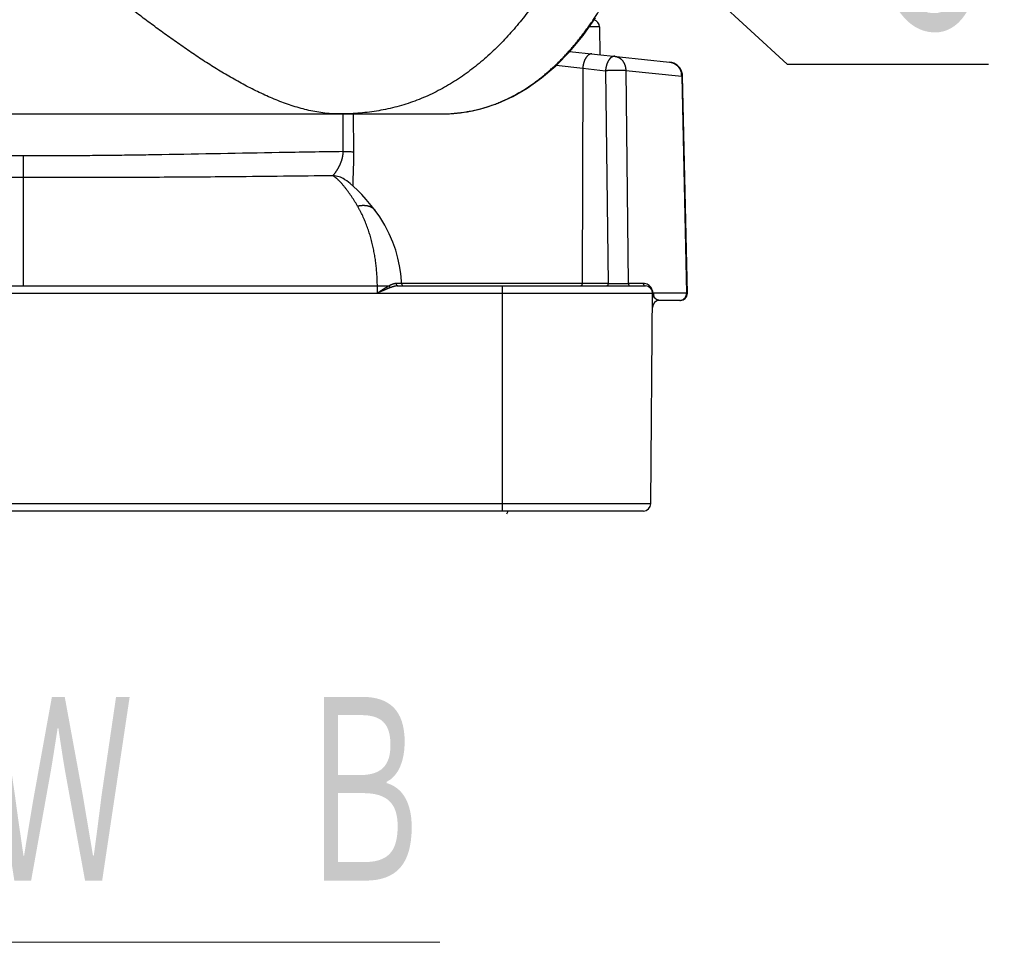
# Model space of a CAD drawing. Header units: millimetres. Extents: x 0 to 1071, y 0 to 742.
# Tile 8 of 133: x 354 to 396, y 157 to 196. Entities that reach past the tile are written whole.
import ezdxf

# ---------------------------------------------------------------- set-up
doc = ezdxf.new("R2010")
doc.units = ezdxf.units.MM
doc.header["$LTSCALE"] = 0.454724
doc.layers.add('NoLayerName_001', color=7, linetype='Continuous')
doc.styles.get("Standard").update_dxf_attribs({"font": 'txt', "bigfont": 'extfont2'})
doc.dimstyles.get("Standard").update_dxf_attribs({"dimtxt": 2.5, "dimasz": 2.5, "dimexe": 1, "dimexo": 1, "dimtad": 1, "dimdec": 3, "dimzin": 0, "dimdsep": 46, "dimtxsty": 'Standard', "dimcen": 2.5, "dimadec": 3, "dimazin": 0, "dimtfac": 0.75, "dimtdec": 3, "dimtmove": 0, "dimatfit": 3, "dimfxl": 1, "dimarcsym": 0})

msp = doc.modelspace()

# ---------------------------------------------------------------- linework, layer by layer
at = {"layer": 'NoLayerName_001', "color": 8, "linetype": 'Continuous', "lineweight": 25}
for p, q in [((378.635356, 195.575544), (378.203719, 195.575544)), ((376.822837, 193.960358), (377.932738, 193.832404)), ((377.932738, 193.832404), (377.907446, 184.795684)), ((377.932738, 193.832404), (378.891338, 193.731651)), ((378.891338, 193.731651), (378.999049, 184.795684)), ((379.740138, 193.739056), (382.089556, 193.497289)), ((379.740138, 193.739056), (379.847408, 184.794442)), ((382.089556, 193.497289), (382.296559, 184.38423)), ((367.873159, 190.332413), (367.866173, 191.912882)), ((368.320336, 190.328864), (368.313138, 191.912882)), ((354.433131, 190.156817), (354.436052, 189.244624)), ((354.436052, 189.244624), (354.436052, 184.694549)), ((339.563845, 184.694549), (369.308259, 184.694549)), ((369.308259, 184.694549), (369.801391, 184.696599)), ((369.310148, 184.389549), (369.308259, 184.694549)), ((378.999049, 184.795684), (370.323309, 184.795684)), ((374.565024, 175.23955), (374.565024, 184.694549)), ((380.475201, 184.794442), (379.847408, 184.794442)), ((380.792171, 175.541888), (328.079933, 175.541888))]:
    msp.add_line(p, q, dxfattribs=at)
at = {"layer": 'NoLayerName_001', "color": 7, "linetype": 'Continuous', "lineweight": 25}
for p, q in [((378.635356, 195.575544), (378.645598, 194.401916)), ((377.382275, 194.534696), (381.582108, 194.093276)), ((382.334121, 184.382692), (382.128204, 193.500476)), ((336.928404, 191.912882), (371.943701, 191.912882)), ((341.167324, 191.912882), (367.70478, 191.912882)), ((367.93517, 189.167784), (367.936562, 189.1669)), ((369.215072, 187.865358), (369.215515, 187.864785)), ((370.168254, 184.694549), (380.564384, 184.694549)), ((328.00272, 184.389549), (380.869384, 184.389549)), ((380.792171, 175.541888), (380.869826, 184.440209)), ((380.880495, 184.389544), (380.90084, 184.386891)), ((382.296559, 184.38423), (380.90084, 184.386891)), ((382.028724, 184.084549), (381.169072, 184.084549)), ((380.487183, 175.23955), (328.384921, 175.23955))]:
    msp.add_line(p, q, dxfattribs=at)
for points in [[(371.943741, 191.912887), (372.400492, 191.927474), (373.09486, 192.008497), (373.749055, 192.15545), (374.37916, 192.367932), (374.993828, 192.647356), (375.598976, 192.996358), (376.20645, 193.427927), (376.80399, 193.941526), (377.387841, 194.540406), (377.946353, 195.21403), (378.472704, 195.953378)], [(369.215515, 187.864785), (369.054911, 188.067919), (368.844598, 188.318745), (368.650567, 188.534901), (368.472956, 188.718767), (368.311517, 188.87266), (368.163437, 189.000884), (368.022948, 189.108504), (367.935136, 189.16773)], [(370.323327, 184.793431), (370.319577, 184.891456), (370.292017, 185.219654), (370.243418, 185.540753), (370.173378, 185.864071), (370.080288, 186.19386), (369.96118, 186.532437), (369.811136, 186.88323), (369.628466, 187.238568), (369.410543, 187.593546), (369.215059, 187.865348)]]:
    msp.add_lwpolyline(points, dxfattribs=at)
for centre, radius, start, end in [((378.330367, 195.572882), 0.305, 0.5000436, 74.7213114), ((381.518354, 193.486631), 0.609983, 17.5408743, 83.9991474), ((381.516389, 193.486333), 0.611949, 1.342092, 17.5120157), ((370.424936, 184.796216), 0.101665, 181.5689494, 269.9999453), ((380.564384, 184.389549), 0.305, 0, 90), ((381.169072, 183.779549), 0.305, 89.9999967, 179.5), ((382.028879, 184.389549), 0.305, 270, 358.7095003), ((380.487183, 175.54455), 0.305, 270, 359.5)]:
    msp.add_arc(centre, radius, start, end, dxfattribs=at)
at = {"layer": 'NoLayerName_001', "color": 8, "linetype": 'Continuous', "lineweight": 25}
for centre, radius, start, end in [((381.374459, 193.485464), 0.715195, 0.9452347, 9.822583), ((371.945045, 198.916713), 7.003827, 269.9890034, 273.2171293), ((371.955358, 198.70848), 6.795343, 273.2288438, 274.132908), ((371.970878, 198.508986), 6.595249, 274.1233327, 279.1356591), ((372.000101, 198.310126), 6.394272, 279.1600382, 280.6712391), ((372.015774, 198.226371), 6.309064, 280.6722137, 285.0940864), ((372.023719, 198.196528), 6.278182, 285.0950022, 288.1382491), ((372.031328, 198.172382), 6.252866, 288.1408711, 289.488748), ((367.412355, 188.340973), 0.978242, 57.6936874, 88.3193732), ((379.678949, 359.38896), 174.594601, 269.77688859, 270.05527026), ((380.475216, 184.390566), 0.403876, 73.9729862, 90.002097), ((380.474776, 184.389349), 0.405167, 44.4128725, 73.960805), ((380.474052, 184.388545), 0.406246, 30.5664424, 44.4223704), ((380.472991, 184.387876), 0.407501, 19.5809514, 30.5715625), ((380.471933, 184.387658), 0.408571, 11.7722875, 19.5599299), ((380.470638, 184.387541), 0.409862, 0.2800138, 11.7514745), ((381.235708, 184.38152), 0.333154, 179.5334986, 201.1273593), ((382.009842, 184.354387), 0.269837, 270.0599134, 281.8702185), ((381.992009, 184.38049), 0.302179, 316.3756408, 327.3244957), ((373.57167, 175.843346), 1.374115, 328.6851378, 333.8823881)]:
    msp.add_arc(centre, radius, start, end, dxfattribs=at)
for points, knots in [([(380.267507, 207.398927), (380.239462, 207.271291), (380.184165, 207.015829), (380.096441, 206.633686), (380.00575, 206.252215), (379.911504, 205.871589), (379.813759, 205.491837), (379.712398, 205.113027), (379.60735, 204.735218), (379.498533, 204.358472), (379.385867, 203.982855), (379.26924, 203.608449), (379.148546, 203.235338), (379.02368, 202.863608), (378.894533, 202.493345), (378.760999, 202.124633), (378.622971, 201.757559), (378.480355, 201.392216), (378.332989, 201.028742), (378.180682, 200.667304), (378.023252, 200.308072), (377.860517, 199.95122), (377.692295, 199.596919), (377.518401, 199.245341), (377.338668, 198.896672), (377.152907, 198.551137), (376.960921, 198.209003), (376.762521, 197.870548), (376.55752, 197.53605), (376.34573, 197.205787), (376.126962, 196.880042), (375.901066, 196.559119), (375.66779, 196.243458), (375.426877, 195.933572), (375.178084, 195.629985), (374.921177, 195.333211), (374.655884, 195.04381), (374.382104, 194.762206), (374.0993, 194.489512), (373.80874, 194.224856), (373.606241, 194.058624), (373.506095, 193.974236)], [0, 0, 0, 0, 0.392044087, 0.784122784, 1.176224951, 1.568341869, 1.960467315, 2.352597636, 2.744731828, 3.1368716, 3.529017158, 3.921161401, 4.31329959, 4.705431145, 5.097559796, 5.489693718, 5.881845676, 6.274030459, 6.666238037, 7.058447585, 7.450647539, 7.842836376, 8.235023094, 8.627227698, 9.019479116, 9.411771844, 9.804074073, 10.196368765, 10.58865591, 10.980953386, 11.373297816, 11.765732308, 12.158218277, 12.550699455, 12.943156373, 13.335609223, 13.728120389, 14.120795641, 14.513663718, 14.906584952, 15.29946548, 15.29946548, 15.29946548, 15.29946548]), ([(367.70478, 191.912882), (367.591137, 191.916844), (367.363367, 191.919243), (367.023279, 191.956078), (366.68534, 192.009754), (366.350636, 192.081678), (366.019805, 192.168519), (365.69321, 192.268964), (365.370851, 192.381587), (365.052571, 192.505052), (364.738202, 192.638018), (364.427488, 192.779184), (364.120321, 192.927824), (363.816529, 193.083256), (363.515923, 193.244796), (363.218316, 193.411776), (362.923472, 193.583509), (362.631236, 193.759552), (362.341467, 193.939572), (362.053996, 194.123222), (361.768658, 194.310162), (361.485284, 194.50005), (361.203696, 194.692556), (360.923792, 194.887483), (360.645458, 195.084642), (360.36858, 195.283841), (360.093043, 195.484891), (359.81873, 195.687603), (359.545524, 195.891793), (359.273348, 196.097342), (359.002118, 196.304135), (358.731752, 196.512054), (358.462168, 196.720985), (358.193282, 196.93081), (357.925009, 197.141414), (357.657291, 197.352718), (357.390073, 197.564653), (357.034376, 197.847982), (356.590722, 198.203363), (355.793841, 198.845168), (355.175291, 199.345896), (354.733152, 199.703165)], [0, 0, 0, 0, 0.341137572, 0.682805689, 1.025018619, 1.367400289, 1.709341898, 2.05084719, 2.392196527, 2.733525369, 3.074836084, 3.416060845, 3.757252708, 4.098468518, 4.439719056, 4.780973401, 5.12217171, 5.463313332, 5.804432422, 6.145548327, 6.486666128, 6.827777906, 7.168871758, 7.509955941, 7.851039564, 8.192126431, 8.533215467, 8.874301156, 9.215377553, 9.556448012, 9.897516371, 10.238584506, 10.579652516, 10.920718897, 11.261781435, 11.602841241, 11.943900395, 12.284960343, 12.967085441, 13.649218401, 15.354550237, 15.354550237, 15.354550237, 15.354550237]), ([(374.11742, 192.277761), (374.183029, 192.302201), (374.314894, 192.349544), (374.509181, 192.429931), (374.701288, 192.515661), (374.890694, 192.607526), (375.077355, 192.705017), (375.261099, 192.807974), (375.441791, 192.916143), (375.6193, 193.029312), (375.79355, 193.147269), (375.96452, 193.269799), (376.132207, 193.396709), (376.296613, 193.527802), (376.457737, 193.662883), (376.615578, 193.801758), (376.770139, 193.944232), (376.921433, 194.090126), (377.069497, 194.239266), (377.214384, 194.39149), (377.356147, 194.54664), (377.494844, 194.704559), (377.630528, 194.865089), (377.763254, 195.02807), (377.893085, 195.19335), (378.020072, 195.360797), (378.144252, 195.530311), (378.265662, 195.701798), (378.384374, 195.875144), (378.500324, 196.050316), (378.613957, 196.226972), (378.687212, 196.346296), (378.724147, 196.405756)], [0, 0, 0, 0, 0.210039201, 0.420240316, 0.630594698, 0.841078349, 1.051653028, 1.262267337, 1.472857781, 1.683352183, 1.893732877, 2.104041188, 2.314309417, 2.524557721, 2.734794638, 2.94501763, 3.155213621, 3.365368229, 3.575500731, 3.785634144, 3.995782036, 4.20594892, 4.416130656, 4.626314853, 4.836481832, 5.046622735, 5.256744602, 5.466851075, 5.67694134, 5.887010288, 6.097048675, 6.307043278, 6.307043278, 6.307043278, 6.307043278]), ([(378.322559, 194.435869), (378.316053, 194.436168), (378.303023, 194.437309), (378.283414, 194.435769), (378.264045, 194.432482), (378.245117, 194.427208), (378.226795, 194.420213), (378.209149, 194.411689), (378.192221, 194.401838), (378.176033, 194.390838), (378.160589, 194.378833), (378.145869, 194.365952), (378.131845, 194.352318), (378.11848, 194.338049), (378.105747, 194.323228), (378.093622, 194.307911), (378.082074, 194.292155), (378.071073, 194.276015), (378.060582, 194.25954), (378.050586, 194.242762), (378.041074, 194.225701), (378.032032, 194.208376), (378.023447, 194.190807), (378.015305, 194.173015), (378.007592, 194.155018), (378.000295, 194.136836), (377.993401, 194.118489), (377.986895, 194.099996), (377.980765, 194.081377), (377.974995, 194.062651), (377.969578, 194.04383), (377.964513, 194.024921), (377.959796, 194.005932), (377.955427, 193.986867), (377.951402, 193.967734), (377.94772, 193.948539), (377.944375, 193.929288), (377.941379, 193.909986), (377.938677, 193.890645), (377.9372, 193.877713), (377.936422, 193.871252)], [0, 0, 0, 0, 0.0195362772, 0.0391516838, 0.0588022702, 0.0784149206, 0.0979894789, 0.1175647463, 0.1371407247, 0.1566932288, 0.1762363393, 0.1957873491, 0.2153440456, 0.2348889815, 0.2544197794, 0.2739479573, 0.2934786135, 0.3130104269, 0.332537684, 0.3520627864, 0.371592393, 0.3911313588, 0.4106827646, 0.4302480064, 0.4498268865, 0.4694177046, 0.4890173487, 0.5086213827, 0.5282241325, 0.5478189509, 0.5674027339, 0.5869766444, 0.606541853, 0.6260993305, 0.6456498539, 0.6651940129, 0.6847322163, 0.7042646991, 0.7237915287, 0.7433126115, 0.7433126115, 0.7433126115, 0.7433126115]), ([(373.506095, 193.974236), (373.402941, 193.893584), (373.198853, 193.729373), (372.879345, 193.500458), (372.55176, 193.283111), (372.214721, 193.080157), (371.869165, 192.891679), (371.515669, 192.718418), (371.154965, 192.560975), (370.787752, 192.420007), (370.414744, 192.296118), (370.036587, 192.190053), (369.654091, 192.101854), (369.268107, 192.031023), (368.879406, 191.976993), (368.488771, 191.939828), (368.09703, 191.916483), (367.835477, 191.915278), (367.70478, 191.912882)], [0, 0, 0, 0, 0.392822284, 0.785651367, 1.178641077, 1.571970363, 1.96553156, 2.359132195, 2.752610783, 3.145843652, 3.538751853, 3.931314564, 4.323654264, 4.715931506, 5.108230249, 5.500568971, 5.892891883, 6.285049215, 6.285049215, 6.285049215, 6.285049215]), ([(379.281158, 194.335116), (379.274652, 194.335418), (379.261621, 194.336562), (379.24201, 194.335048), (379.222638, 194.331783), (379.20371, 194.326513), (379.185393, 194.319506), (379.167754, 194.310963), (379.150833, 194.301096), (379.134645, 194.290091), (379.119197, 194.278089), (379.104472, 194.265215), (379.090444, 194.251587), (379.077078, 194.237321), (379.064349, 194.222497), (379.052231, 194.207174), (379.040691, 194.191411), (379.029697, 194.175263), (379.019211, 194.158783), (379.009217, 194.142001), (378.999705, 194.124938), (378.990662, 194.107613), (378.982074, 194.090045), (378.973928, 194.072254), (378.966211, 194.054259), (378.958909, 194.03608), (378.95201, 194.017736), (378.9455, 193.999246), (378.939365, 193.98063), (378.933593, 193.961905), (378.928173, 193.943085), (378.923106, 193.924177), (378.918389, 193.905187), (378.91402, 193.886123), (378.909996, 193.866989), (378.906315, 193.847792), (378.902971, 193.82854), (378.899976, 193.809237), (378.897276, 193.789895), (378.895799, 193.776962), (378.895021, 193.770501)], [0, 0, 0, 0, 0.0195387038, 0.0391559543, 0.0588051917, 0.0784147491, 0.0979877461, 0.1175646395, 0.1371445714, 0.1567006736, 0.1762452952, 0.1957956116, 0.2153502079, 0.2348931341, 0.2544231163, 0.2739518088, 0.2934841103, 0.3130182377, 0.3325478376, 0.3520749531, 0.3716061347, 0.3911461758, 0.4106981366, 0.4302634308, 0.4498419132, 0.4694319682, 0.4890305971, 0.5086335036, 0.5282351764, 0.5478291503, 0.5674124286, 0.5869861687, 0.6065515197, 0.6261094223, 0.6456606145, 0.665205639, 0.6847448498, 0.7042784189, 0.7238063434, 0.7433284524, 0.7433284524, 0.7433284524, 0.7433284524]), ([(379.281158, 194.335116), (379.290201, 194.333875), (379.308377, 194.331802), (379.335291, 194.326204), (379.361917, 194.319179), (379.388111, 194.310507), (379.413775, 194.300312), (379.438798, 194.288626), (379.463074, 194.275506), (379.486506, 194.260991), (379.509047, 194.245172), (379.530661, 194.228131), (379.55132, 194.209946), (379.570991, 194.190699), (379.589644, 194.170469), (379.607249, 194.149335), (379.62378, 194.127369), (379.63922, 194.10464), (379.653568, 194.081211), (379.66682, 194.057141), (379.678975, 194.032488), (379.69003, 194.007312), (379.699983, 193.981672), (379.708833, 193.955626), (379.716577, 193.929231), (379.723221, 193.902541), (379.728771, 193.875608), (379.733231, 193.848484), (379.736617, 193.821222), (379.738892, 193.793872), (379.740229, 193.766487), (379.740081, 193.748225), (379.740137, 193.739103)], [0, 0, 0, 0, 0.0273816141, 0.0548456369, 0.0823783, 0.1099603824, 0.1375688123, 0.1651782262, 0.1927625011, 0.2203052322, 0.2478222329, 0.2753300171, 0.3028376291, 0.3303474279, 0.3578558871, 0.3853543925, 0.4128322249, 0.4402951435, 0.4677556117, 0.4952219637, 0.5226986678, 0.5501867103, 0.5776839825, 0.6051856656, 0.6326862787, 0.66018421, 0.687676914, 0.7151597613, 0.7426263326, 0.7700687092, 0.7974777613, 0.8248434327, 0.8248434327, 0.8248434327, 0.8248434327]), ([(381.582124, 194.093274), (381.59032, 194.092217), (381.606767, 194.090381), (381.631217, 194.085938), (381.655495, 194.080504), (381.679517, 194.073914), (381.703228, 194.066235), (381.726564, 194.057471), (381.749466, 194.047645), (381.771874, 194.036769), (381.793744, 194.024876), (381.815044, 194.012007), (381.835743, 193.9982), (381.855809, 193.983491), (381.875213, 193.96792), (381.893923, 193.951522), (381.911909, 193.934337), (381.929142, 193.916399), (381.945596, 193.897745), (381.961247, 193.878413), (381.976071, 193.858437), (381.990044, 193.837854), (382.00314, 193.816699), (382.015337, 193.795007), (382.026606, 193.772816), (382.036942, 193.75017), (382.046344, 193.72712), (382.05481, 193.703714), (382.062349, 193.680003), (382.068921, 193.656029), (382.074672, 193.631869), (382.077596, 193.615586), (382.07917, 193.607475)], [0, 0, 0, 0, 0.0247907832, 0.0496294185, 0.0745059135, 0.0994092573, 0.1243279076, 0.1492502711, 0.1741651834, 0.1990634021, 0.223946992, 0.2488227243, 0.2736951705, 0.2985668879, 0.3234387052, 0.3483100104, 0.3731790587, 0.3980451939, 0.4229104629, 0.4477764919, 0.4726443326, 0.4975146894, 0.5223881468, 0.5472653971, 0.5721473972, 0.5970340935, 0.621922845, 0.6468087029, 0.6716847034, 0.6965421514, 0.7213708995, 0.7461596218, 0.7461596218, 0.7461596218, 0.7461596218]), ([(377.936422, 193.871252), (377.935753, 193.864782), (377.934307, 193.851853), (377.933297, 193.838883), (377.932738, 193.832404)], [0, 0, 0, 0, 0.0195150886, 0.03902378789, 0.03902378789, 0.03902378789, 0.03902378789]), ([(378.895021, 193.770501), (378.894352, 193.76403), (378.892906, 193.751101), (378.891897, 193.73813), (378.891338, 193.731651)], [0, 0, 0, 0, 0.01951596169, 0.0390252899, 0.0390252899, 0.0390252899, 0.0390252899]), ([(379.740137, 193.739103), (379.73448, 193.739246), (379.723167, 193.73959), (379.70619, 193.739759), (379.655257, 193.73985), (379.581688, 193.739295), (379.508119, 193.739467), (379.462846, 193.73931), (379.434551, 193.739132), (379.355327, 193.738406), (379.264789, 193.737202), (379.179905, 193.736583), (379.145952, 193.736206), (379.128977, 193.735985), (379.112002, 193.735721), (379.095029, 193.735411), (379.072398, 193.734944), (379.032794, 193.734025), (378.993192, 193.732947), (378.959243, 193.732175), (378.942268, 193.73186), (378.925291, 193.731648), (378.908314, 193.731541), (378.896997, 193.731628), (378.891338, 193.731651)], [0, 0, 0, 0, 0.0169763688, 0.0339534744, 0.0509323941, 0.169775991, 0.2546622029, 0.2716395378, 0.3055940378, 0.3395485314, 0.509320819, 0.5772308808, 0.5942079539, 0.6111847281, 0.6281612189, 0.6451375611, 0.6621139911, 0.6960678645, 0.763982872, 0.780962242, 0.7979407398, 0.8149181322, 0.8318946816, 0.8488712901, 0.8488712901, 0.8488712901, 0.8488712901]), ([(382.128207, 193.500592), (382.127871, 193.500404), (382.127245, 193.499967), (382.126166, 193.499722), (382.125147, 193.499426), (382.124107, 193.499201), (382.123029, 193.498995), (382.12192, 193.498816), (382.12079, 193.498656), (382.119648, 193.498513), (382.118506, 193.498381), (382.117369, 193.498258), (382.116239, 193.498142), (382.115117, 193.498034), (382.114002, 193.497933), (382.112892, 193.49784), (382.111786, 193.497754), (382.110683, 193.497675), (382.109581, 193.497603), (382.10848, 193.497537), (382.107379, 193.497478), (382.106276, 193.497425), (382.10517, 193.497377), (382.104062, 193.497336), (382.102952, 193.4973), (382.10184, 193.49727), (382.100726, 193.497245), (382.099611, 193.497226), (382.098494, 193.497211), (382.097377, 193.497202), (382.096259, 193.497197), (382.095141, 193.497197), (382.094023, 193.497201), (382.092906, 193.49721), (382.091788, 193.497223), (382.090672, 193.49724), (382.089928, 193.497255), (382.089557, 193.497262)], [0, 0, 0, 0, 0.00115481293, 0.00225573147, 0.00328133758, 0.00434616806, 0.00544590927, 0.00657233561, 0.00771672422, 0.0088699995, 0.01002283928, 0.01116717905, 0.01230201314, 0.01342856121, 0.01454804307, 0.01566167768, 0.01677068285, 0.017876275, 0.01897966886, 0.02008207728, 0.02118471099, 0.02228877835, 0.02339521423, 0.0245039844, 0.02561483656, 0.02672751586, 0.02784176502, 0.0289573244, 0.03007393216, 0.03119132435, 0.03230923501, 0.03342739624, 0.03454553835, 0.03566338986, 0.03678067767, 0.03789712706, 0.03901246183, 0.03901246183, 0.03901246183, 0.03901246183]), ([(354.434958, 190.156817), (354.285654, 190.156447), (353.987046, 190.15551), (353.389824, 190.155202), (352.643296, 190.156629), (351.747474, 190.161483), (350.851674, 190.169286), (349.955907, 190.179953), (348.910882, 190.195095), (346.522355, 190.235817), (343.984707, 190.288102), (341.7454, 190.322446), (341.148235, 190.330389), (340.998945, 190.332413)], [0, 0, 0, 0, 0.447913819, 0.895829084, 1.791662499, 2.687497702, 3.583330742, 4.479159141, 5.374986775, 6.718729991, 11.645775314, 12.989515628, 13.437428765, 13.437428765, 13.437428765, 13.437428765]), ([(367.873159, 190.332413), (367.42522, 190.325963), (366.529328, 190.31381), (363.991099, 190.270897), (361.602346, 190.221087), (359.362683, 190.18617), (358.466787, 190.17428), (357.570856, 190.164997), (356.674898, 190.15867), (355.928251, 190.155891), (355.330932, 190.15527), (354.882944, 190.155499), (354.584287, 190.156444), (354.434958, 190.156817)], [0, 0, 0, 0, 1.343958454, 2.687918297, 7.615767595, 8.511741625, 9.407715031, 10.303691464, 11.199672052, 12.095652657, 12.543642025, 12.991630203, 13.439616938, 13.439616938, 13.439616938, 13.439616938]), ([(367.845394, 190.086867), (367.846932, 190.094209), (367.850106, 190.108876), (367.854281, 190.130998), (367.858099, 190.153189), (367.86149, 190.175451), (367.864467, 190.197773), (367.86702, 190.220144), (367.869142, 190.242556), (367.870834, 190.264998), (367.872071, 190.287461), (367.872919, 190.309934), (367.873043, 190.324922), (367.87316, 190.332413)], [0, 0, 0, 0, 0.0225041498, 0.0450156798, 0.0675323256, 0.0900512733, 0.1125699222, 0.1350859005, 0.157597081, 0.1801015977, 0.2025978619, 0.2250845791, 0.2475607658, 0.2475607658, 0.2475607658, 0.2475607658]), ([(367.873159, 190.332413), (367.912911, 190.332353), (367.987446, 190.332277), (368.076888, 190.332022), (368.136515, 190.331716), (368.171295, 190.331454), (368.216013, 190.330997), (368.255764, 190.330513), (368.290546, 190.330034), (368.305452, 190.329692), (368.315374, 190.329111), (368.320336, 190.328864)], [0, 0, 0, 0, 0.1192542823, 0.22360534, 0.2683263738, 0.2981385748, 0.3279490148, 0.4024872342, 0.4173987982, 0.4323067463, 0.4472118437, 0.4472118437, 0.4472118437, 0.4472118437]), ([(368.290669, 188.889902), (368.290766, 188.909092), (368.290852, 188.947474), (368.291629, 189.005042), (368.292704, 189.062606), (368.294079, 189.120165), (368.296194, 189.196902), (368.30098, 189.350355), (368.307007, 189.52297), (368.311473, 189.676436), (368.313494, 189.753178), (368.314889, 189.810739), (368.316156, 189.868302), (368.317282, 189.925868), (368.318258, 189.983436), (368.319073, 190.041005), (368.319717, 190.098576), (368.320181, 190.156148), (368.320446, 190.21372), (368.320535, 190.271292), (368.320385, 190.309674), (368.320336, 190.328864)], [0, 0, 0, 0, 0.057571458, 0.115143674, 0.172717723, 0.23029336, 0.287869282, 0.403015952, 0.690875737, 0.80602806, 0.863605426, 0.921182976, 0.978760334, 1.036337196, 1.09391333, 1.151488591, 1.209062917, 1.266636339, 1.324208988, 1.381781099, 1.439353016, 1.439353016, 1.439353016, 1.439353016]), ([(367.441045, 189.318794), (367.446399, 189.324023), (367.457501, 189.334137), (367.471898, 189.351479), (367.486078, 189.368948), (367.499986, 189.386623), (367.513643, 189.404457), (367.52706, 189.422464), (367.540252, 189.440643), (367.553233, 189.458984), (367.566013, 189.477474), (367.578601, 189.496099), (367.591008, 189.514846), (367.60324, 189.533704), (367.615292, 189.552675), (367.62716, 189.571759), (367.638838, 189.590959), (367.650325, 189.610274), (367.661614, 189.629706), (367.672701, 189.649255), (367.68358, 189.668923), (367.694243, 189.688709), (367.704685, 189.708614), (367.714897, 189.728638), (367.724875, 189.748781), (367.73461, 189.769045), (367.744094, 189.789427), (367.75332, 189.809929), (367.762276, 189.830549), (367.770955, 189.851288), (367.779348, 189.872145), (367.787445, 189.893118), (367.795237, 189.914208), (367.802715, 189.935414), (367.80987, 189.956733), (367.816692, 189.978161), (367.823171, 189.999698), (367.829299, 190.021337), (367.835052, 190.043081), (367.840481, 190.064913), (367.843725, 190.079556), (367.845394, 190.086867)], [0, 0, 0, 0, 0.0224509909, 0.044972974, 0.0674987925, 0.0899799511, 0.1124356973, 0.1348859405, 0.1573460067, 0.1798164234, 0.2022940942, 0.2247753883, 0.2472561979, 0.2697338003, 0.2922085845, 0.3146813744, 0.3371531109, 0.359624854, 0.3820977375, 0.4045720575, 0.4270473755, 0.4495234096, 0.4720000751, 0.4944774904, 0.516955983, 0.5394359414, 0.5619168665, 0.584398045, 0.6068790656, 0.6293598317, 0.6518405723, 0.674321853, 0.6968045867, 0.7192895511, 0.7417761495, 0.7642637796, 0.786752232, 0.8092417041, 0.8317328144, 0.8542266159, 0.87672461, 0.87672461, 0.87672461, 0.87672461]), ([(354.436052, 189.244624), (353.56903, 189.244522), (352.181793, 189.243128), (350.274346, 189.246628), (348.713716, 189.252121), (347.153105, 189.261327), (344.725527, 189.281213), (342.818215, 189.304059), (341.431061, 189.318765)], [0, 0, 0, 0, 2.601067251, 4.161708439, 5.722346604, 7.282982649, 8.843619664, 13.005316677, 13.005316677, 13.005316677, 13.005316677]), ([(367.441043, 189.318765), (366.053889, 189.304059), (364.146577, 189.281214), (361.719, 189.261325), (360.158388, 189.252121), (358.424355, 189.246008), (356.516906, 189.243092), (355.12967, 189.244399), (354.436052, 189.244624)], [0, 0, 0, 0, 4.161697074, 5.722334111, 7.282970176, 8.843608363, 10.924463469, 13.005316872, 13.005316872, 13.005316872, 13.005316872]), ([(367.777327, 189.029913), (367.772279, 189.035334), (367.762214, 189.046205), (367.746932, 189.062339), (367.731529, 189.07836), (367.715978, 189.09424), (367.700279, 189.109974), (367.684422, 189.125552), (367.668401, 189.140964), (367.652208, 189.156202), (367.635837, 189.171255), (367.619279, 189.186115), (367.602528, 189.20077), (367.58558, 189.215214), (367.568423, 189.22942), (367.551039, 189.243348), (367.533412, 189.256958), (367.515526, 189.270207), (367.49737, 189.283062), (367.478913, 189.295458), (367.460192, 189.307442), (367.447399, 189.314913), (367.441042, 189.318712)], [0, 0, 0, 0, 0.0222213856, 0.0444443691, 0.0666684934, 0.088893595, 0.1111198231, 0.133347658, 0.1555779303, 0.177811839, 0.2000509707, 0.2222973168, 0.2445532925, 0.2668214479, 0.2890982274, 0.3113749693, 0.3336447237, 0.3559027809, 0.3781469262, 0.4003776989, 0.4225986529, 0.4448166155, 0.4448166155, 0.4448166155, 0.4448166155]), ([(368.477403, 188.046759), (368.467091, 188.06406), (368.446545, 188.098711), (368.415249, 188.150403), (368.383652, 188.201912), (368.351688, 188.253197), (368.319358, 188.304255), (368.286645, 188.355072), (368.253537, 188.405638), (368.22002, 188.45594), (368.186081, 188.505968), (368.151707, 188.55571), (368.116883, 188.605153), (368.081603, 188.654287), (368.045825, 188.703067), (368.009499, 188.75144), (367.972581, 188.79935), (367.935021, 188.846742), (367.896783, 188.893569), (367.857785, 188.939743), (367.818114, 188.985332), (367.790854, 189.014992), (367.777327, 189.029913)], [0, 0, 0, 0, 0.060424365, 0.120850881, 0.181279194, 0.241709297, 0.302141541, 0.362576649, 0.423015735, 0.483460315, 0.543912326, 0.604374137, 0.664848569, 0.725337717, 0.785834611, 0.846329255, 0.906813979, 0.967283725, 1.027736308, 1.088172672, 1.148597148, 1.209017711, 1.209017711, 1.209017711, 1.209017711]), ([(368.477403, 188.046759), (368.486067, 188.048816), (368.503365, 188.05308), (368.529527, 188.058579), (368.555813, 188.063517), (368.58223, 188.067775), (368.608752, 188.071355), (368.635366, 188.074229), (368.662052, 188.076375), (368.688795, 188.077769), (368.715573, 188.078389), (368.742363, 188.078209), (368.769133, 188.077196), (368.795852, 188.075319), (368.822486, 188.072548), (368.849002, 188.068851), (368.875368, 188.064196), (368.901549, 188.058554), (368.927504, 188.051894), (368.953183, 188.044191), (368.978524, 188.035423), (369.003462, 188.025567), (369.027931, 188.014598), (369.051868, 188.002496), (369.075206, 187.989237), (369.097867, 187.974803), (369.119779, 187.959216), (369.140861, 187.942518), (369.161043, 187.924763), (369.18019, 187.905955), (369.198405, 187.886287), (369.209418, 187.872243), (369.215058, 187.865347)], [0, 0, 0, 0, 0.0267114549, 0.0534431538, 0.0801889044, 0.1069438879, 0.1337047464, 0.1604696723, 0.1872384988, 0.2140127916, 0.2407955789, 0.2675841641, 0.2943709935, 0.3211511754, 0.3479230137, 0.3746882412, 0.4014522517, 0.4282243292, 0.4550155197, 0.4818208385, 0.5086295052, 0.5354358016, 0.5622396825, 0.5890473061, 0.6158715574, 0.6427299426, 0.6696158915, 0.6965057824, 0.7233779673, 0.7502140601, 0.7769999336, 0.8037267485, 0.8037267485, 0.8037267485, 0.8037267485]), ([(369.308296, 184.694549), (369.307828, 184.733314), (369.307329, 184.81086), (369.30396, 184.927147), (369.299041, 185.043397), (369.292301, 185.159576), (369.283827, 185.275656), (369.273612, 185.391606), (369.261674, 185.507397), (369.248024, 185.622998), (369.232676, 185.73838), (369.21563, 185.853515), (369.196868, 185.968373), (369.176375, 186.082925), (369.154136, 186.197143), (369.130136, 186.310996), (369.104359, 186.424457), (369.076789, 186.537497), (369.047416, 186.650085), (369.016205, 186.762183), (368.9831, 186.873738), (368.94805, 186.9847), (368.911004, 187.095017), (368.871909, 187.204637), (368.830713, 187.313506), (368.78737, 187.421569), (368.741823, 187.528744), (368.693969, 187.634911), (368.643753, 187.739961), (368.590975, 187.843701), (368.535978, 187.946252), (368.496708, 188.013134), (368.477403, 188.046753)], [0, 0, 0, 0, 0.116303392, 0.232632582, 0.348984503, 0.465355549, 0.581741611, 0.698138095, 0.814539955, 0.930941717, 1.047337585, 1.163723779, 1.280099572, 1.396465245, 1.512821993, 1.629171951, 1.74551822, 1.861864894, 1.978216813, 2.094573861, 2.210932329, 2.327291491, 2.443654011, 2.560026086, 2.676417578, 2.792841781, 2.909294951, 3.025747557, 3.142175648, 3.258564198, 3.374907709, 3.491210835, 3.491210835, 3.491210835, 3.491210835]), ([(369.801391, 184.696599), (369.792887, 184.692024), (369.775836, 184.68295), (369.750507, 184.668883), (369.725312, 184.654575), (369.700266, 184.64), (369.675351, 184.625198), (369.650554, 184.61019), (369.625864, 184.595002), (369.601269, 184.579658), (369.576756, 184.564184), (369.552313, 184.548606), (369.527928, 184.532943), (369.503597, 184.517205), (369.479313, 184.501398), (369.45507, 184.485533), (369.422795, 184.46431), (369.374464, 184.43235), (369.334277, 184.405585), (369.310148, 184.389549)], [0, 0, 0, 0, 0.0289715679, 0.0579428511, 0.0869161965, 0.1158930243, 0.1448739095, 0.1738586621, 0.2028464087, 0.2318356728, 0.2608244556, 0.2898103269, 0.3187917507, 0.3477694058, 0.376744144, 0.4057167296, 0.4346878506, 0.4926281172, 0.5795415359, 0.5795415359, 0.5795415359, 0.5795415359]), ([(369.850697, 184.620064), (369.841501, 184.616689), (369.823087, 184.610002), (369.795605, 184.59959), (369.768201, 184.588976), (369.740882, 184.578137), (369.713639, 184.567105), (369.686465, 184.555896), (369.659355, 184.544532), (369.632301, 184.533031), (369.605297, 184.521414), (369.578336, 184.509701), (369.551412, 184.497911), (369.524521, 184.48605), (369.49766, 184.474125), (369.461881, 184.458154), (369.408277, 184.434053), (369.354745, 184.409794), (369.319068, 184.393598), (369.310148, 184.389549)], [0, 0, 0, 0, 0.0293864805, 0.0587728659, 0.0881605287, 0.1175503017, 0.146942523, 0.1763370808, 0.2057334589, 0.2351307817, 0.2645278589, 0.2939232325, 0.32331586, 0.3527061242, 0.3820945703, 0.4114816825, 0.4702535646, 0.5584108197, 0.5877976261, 0.5877976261, 0.5877976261, 0.5877976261]), ([(370.089987, 184.792457), (370.084896, 184.792309), (370.074705, 184.792217), (370.059467, 184.790854), (370.04429, 184.78885), (370.029187, 184.78614), (370.014168, 184.78283), (369.999242, 184.778983), (369.98442, 184.774673), (369.969712, 184.769969), (369.955127, 184.764942), (369.940663, 184.759661), (369.926323, 184.754149), (369.9121, 184.748421), (369.897984, 184.742493), (369.883965, 184.736378), (369.870035, 184.730092), (369.856183, 184.72365), (369.8424, 184.717066), (369.828678, 184.710353), (369.815, 184.703538), (369.805924, 184.698906), (369.801379, 184.6966)], [0, 0, 0, 0, 0.0152796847, 0.0305579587, 0.0458588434, 0.0611959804, 0.076573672, 0.0919879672, 0.1074277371, 0.1228757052, 0.1383094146, 0.1537063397, 0.1690661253, 0.184396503, 0.1997044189, 0.2149960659, 0.2302769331, 0.2455518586, 0.2608250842, 0.2761003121, 0.2913807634, 0.3066692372, 0.3066692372, 0.3066692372, 0.3066692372]), ([(369.801389, 184.696598), (369.801933, 184.695174), (369.802998, 184.692319), (369.804729, 184.688088), (369.806536, 184.683887), (369.808432, 184.67972), (369.81041, 184.675582), (369.812468, 184.671472), (369.814608, 184.667392), (369.816831, 184.66335), (369.81914, 184.659351), (369.821536, 184.655402), (369.824021, 184.651509), (369.826597, 184.647678), (369.829265, 184.643916), (369.832027, 184.640229), (369.834885, 184.636623), (369.837842, 184.633106), (369.840897, 184.629682), (369.844056, 184.626363), (369.847306, 184.623137), (369.849576, 184.621097), (369.850697, 184.620064)], [0, 0, 0, 0, 0.00457173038, 0.00914160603, 0.01371327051, 0.01829018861, 0.0228756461, 0.02747237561, 0.03207926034, 0.0366931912, 0.04131129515, 0.04593098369, 0.05054997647, 0.05516632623, 0.05977844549, 0.06438513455, 0.06898561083, 0.07357953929, 0.07816706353, 0.08274883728, 0.08732605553, 0.09190048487, 0.09190048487, 0.09190048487, 0.09190048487]), ([(370.168254, 184.694549), (370.162804, 184.694443), (370.151898, 184.694381), (370.135564, 184.693384), (370.11926, 184.691907), (370.102995, 184.689897), (370.086775, 184.687429), (370.070605, 184.684544), (370.054492, 184.681289), (370.038443, 184.677714), (370.022462, 184.673863), (370.006554, 184.669788), (369.990716, 184.665515), (369.974949, 184.661053), (369.959246, 184.656417), (369.943602, 184.651617), (369.928012, 184.646667), (369.912471, 184.641578), (369.896974, 184.636362), (369.881516, 184.63103), (369.866087, 184.625605), (369.85583, 184.621904), (369.850697, 184.620064)], [0, 0, 0, 0, 0.016354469, 0.0327090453, 0.0490754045, 0.0654603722, 0.0818663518, 0.0982917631, 0.1147314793, 0.1311772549, 0.1476181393, 0.1640414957, 0.1804434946, 0.1968283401, 0.2132000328, 0.2295621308, 0.2459177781, 0.2622697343, 0.2786204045, 0.2949718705, 0.311325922, 0.327684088, 0.327684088, 0.327684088, 0.327684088]), ([(370.323299, 184.79343), (370.322097, 184.793373), (370.319721, 184.793269), (370.316126, 184.793048), (370.31254, 184.793171), (370.308941, 184.793051), (370.305363, 184.792998), (370.300578, 184.792968), (370.293396, 184.792926), (370.282627, 184.792839), (370.253912, 184.792719), (370.189298, 184.79253), (370.12947, 184.792506), (370.089985, 184.792457)], [0, 0, 0, 0, 0.0036100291, 0.0071362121, 0.0107960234, 0.0143650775, 0.0179365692, 0.0215311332, 0.0287202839, 0.0394819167, 0.0538415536, 0.1148663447, 0.233323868, 0.233323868, 0.233323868, 0.233323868]), ([(370.089987, 184.792457), (370.090057, 184.790931), (370.090159, 184.787877), (370.090547, 184.783306), (370.091078, 184.778745), (370.091776, 184.774203), (370.092637, 184.769686), (370.093661, 184.765201), (370.094849, 184.760755), (370.096202, 184.756354), (370.09772, 184.752007), (370.099404, 184.747721), (370.101258, 184.743507), (370.103283, 184.739375), (370.105483, 184.735336), (370.10786, 184.731401), (370.110417, 184.727579), (370.113156, 184.723881), (370.116078, 184.72032), (370.119182, 184.716912), (370.122464, 184.713672), (370.125922, 184.710622), (370.129553, 184.707778), (370.133352, 184.705161), (370.137315, 184.702788), (370.141438, 184.700681), (370.145701, 184.698857), (370.150082, 184.69733), (370.154553, 184.69611), (370.159089, 184.69523), (370.163662, 184.694646), (370.166727, 184.694611), (370.168254, 184.69455)], [0, 0, 0, 0, 0.0045805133, 0.0091667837, 0.0137577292, 0.0183523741, 0.0229498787, 0.0275495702, 0.0321509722, 0.0367538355, 0.0413580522, 0.0459623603, 0.0505650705, 0.055165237, 0.0597627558, 0.0643584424, 0.0689541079, 0.0735526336, 0.07815732, 0.0827664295, 0.0873764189, 0.091985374, 0.0965932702, 0.1012022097, 0.1058166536, 0.1104429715, 0.1150795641, 0.1197177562, 0.124349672, 0.1289690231, 0.133571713, 0.1381564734, 0.1381564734, 0.1381564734, 0.1381564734]), ([(377.907446, 184.795684), (377.907418, 184.793718), (377.9074, 184.789808), (377.907152, 184.783963), (377.906733, 184.778136), (377.906088, 184.772276), (377.905192, 184.766334), (377.904011, 184.760258), (377.902521, 184.754023), (377.900712, 184.747649), (377.898575, 184.741208), (377.896111, 184.734798), (377.893318, 184.728519), (377.890197, 184.722471), (377.886747, 184.71675), (377.882965, 184.711457), (377.878848, 184.706688), (377.87439, 184.702546), (377.869582, 184.699121), (377.864412, 184.696566), (377.858886, 184.69483), (377.855031, 184.694734), (377.853103, 184.694549)], [0, 0, 0, 0, 0.0058973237, 0.011727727, 0.0175488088, 0.0234209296, 0.0294071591, 0.0355729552, 0.0419831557, 0.0486338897, 0.0554449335, 0.0623349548, 0.0692269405, 0.0760499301, 0.0827414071, 0.0892506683, 0.0955435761, 0.1016091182, 0.1074679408, 0.1131820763, 0.1188630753, 0.1246734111, 0.1246734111, 0.1246734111, 0.1246734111]), ([(378.999049, 184.795684), (378.999021, 184.793718), (378.999003, 184.789808), (378.998755, 184.783963), (378.998336, 184.778136), (378.997691, 184.772276), (378.996795, 184.766334), (378.995614, 184.760258), (378.994124, 184.754023), (378.992315, 184.747649), (378.990178, 184.741208), (378.987714, 184.734798), (378.984921, 184.728519), (378.9818, 184.722471), (378.97835, 184.71675), (378.974568, 184.711457), (378.970451, 184.706688), (378.965993, 184.702546), (378.961185, 184.699121), (378.956015, 184.696566), (378.950489, 184.69483), (378.946634, 184.694734), (378.944706, 184.694549)], [0, 0, 0, 0, 0.0058973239, 0.0117277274, 0.0175488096, 0.0234209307, 0.0294071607, 0.0355729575, 0.0419831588, 0.0486338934, 0.0554449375, 0.062334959, 0.0692269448, 0.0760499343, 0.0827414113, 0.0892506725, 0.0955435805, 0.1016091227, 0.1074679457, 0.1131820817, 0.1188630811, 0.1246734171, 0.1246734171, 0.1246734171, 0.1246734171]), ([(379.847408, 184.794442), (379.847487, 184.792508), (379.847573, 184.788622), (379.848144, 184.782799), (379.848975, 184.776976), (379.850112, 184.771176), (379.85154, 184.765423), (379.85326, 184.759739), (379.855268, 184.754146), (379.857562, 184.748669), (379.86014, 184.74333), (379.862999, 184.738151), (379.866137, 184.733156), (379.869551, 184.728368), (379.873239, 184.723809), (379.877199, 184.719505), (379.881418, 184.715473), (379.885885, 184.711734), (379.89059, 184.708308), (379.89552, 184.705214), (379.900662, 184.702472), (379.906001, 184.700104), (379.911504, 184.698128), (379.917136, 184.696555), (379.92286, 184.695422), (379.928637, 184.694673), (379.932511, 184.694628), (379.93444, 184.694549)], [0, 0, 0, 0, 0.0058062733, 0.011655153, 0.01753869, 0.0234486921, 0.0293769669, 0.0353155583, 0.0412569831, 0.047194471, 0.0531222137, 0.0590356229, 0.0649316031, 0.0708088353, 0.0766680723, 0.0825118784, 0.0883423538, 0.0941622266, 0.099975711, 0.1057887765, 0.1116094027, 0.1174454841, 0.1232914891, 0.129136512, 0.134970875, 0.1407870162, 0.1465803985, 0.1465803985, 0.1465803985, 0.1465803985]), ([(380.475201, 184.794442), (380.475284, 184.792487), (380.475374, 184.788559), (380.475974, 184.782674), (380.476847, 184.776791), (380.478041, 184.770935), (380.479537, 184.765129), (380.481336, 184.759397), (380.483433, 184.753763), (380.485824, 184.748251), (380.488507, 184.742885), (380.491476, 184.737689), (380.494729, 184.732687), (380.498262, 184.727902), (380.502071, 184.723358), (380.506152, 184.719081), (380.510491, 184.715087), (380.515075, 184.711393), (380.519892, 184.708016), (380.524928, 184.704975), (380.530169, 184.702285), (380.535596, 184.699967), (380.54118, 184.698036), (380.546885, 184.696501), (380.552677, 184.695398), (380.558518, 184.69467), (380.562433, 184.694626), (380.564384, 184.694549)], [0, 0, 0, 0, 0.0058692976, 0.0117820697, 0.0177306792, 0.023707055, 0.0297029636, 0.0357102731, 0.0417212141, 0.0477286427, 0.0537263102, 0.0597091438, 0.0656735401, 0.0716176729, 0.0775418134, 0.0834483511, 0.0893404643, 0.095221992, 0.1010977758, 0.1069738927, 0.112857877, 0.1187562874, 0.1246631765, 0.1305686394, 0.1364638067, 0.1423416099, 0.1481975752, 0.1481975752, 0.1481975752, 0.1481975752]), ([(381.169072, 184.084549), (381.164819, 184.084664), (381.15629, 184.084728), (381.143516, 184.085825), (381.13077, 184.087504), (381.118096, 184.089861), (381.105535, 184.092855), (381.09313, 184.096481), (381.080924, 184.100724), (381.068959, 184.105574), (381.057277, 184.111016), (381.045919, 184.11704), (381.034922, 184.123637), (381.024302, 184.130779), (381.014069, 184.13844), (381.004233, 184.146597), (380.994803, 184.155225), (380.985787, 184.164301), (380.977197, 184.173799), (380.96904, 184.18369), (380.961327, 184.193944), (380.954065, 184.204531), (380.947266, 184.21542), (380.940933, 184.22658), (380.935098, 184.237988), (380.929692, 184.249582), (380.926568, 184.257506), (380.924949, 184.261438)], [0, 0, 0, 0, 0.0127624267, 0.0255756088, 0.038431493, 0.0513204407, 0.0642316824, 0.0771537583, 0.0900749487, 0.1029837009, 0.1158690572, 0.1287210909, 0.141535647, 0.1543237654, 0.1670978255, 0.1798681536, 0.1926431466, 0.2054294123, 0.2182313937, 0.2310486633, 0.243877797, 0.2567137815, 0.269550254, 0.2823797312, 0.2951938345, 0.3079835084, 0.3207392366, 0.3207392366, 0.3207392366, 0.3207392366]), ([(382.065347, 184.090319), (382.06809, 184.09094), (382.073596, 184.092118), (382.08177, 184.094263), (382.089889, 184.09663), (382.097936, 184.099256), (382.105905, 184.102127), (382.113787, 184.105242), (382.121574, 184.108597), (382.129257, 184.11219), (382.136827, 184.116015), (382.144276, 184.120071), (382.151596, 184.124353), (382.158781, 184.128855), (382.165827, 184.13357), (382.172727, 184.138491), (382.179476, 184.143612), (382.186069, 184.148926), (382.192502, 184.154424), (382.198763, 184.160109), (382.204874, 184.165945), (382.208778, 184.170002), (382.21075, 184.172008)], [0, 0, 0, 0, 0.0084392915, 0.0168877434, 0.0253444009, 0.0338081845, 0.0422779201, 0.0507523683, 0.0592302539, 0.0677102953, 0.0761912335, 0.0846718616, 0.0931512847, 0.1016293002, 0.110105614, 0.1185796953, 0.1270508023, 0.1355180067, 0.1439802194, 0.1524362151, 0.1608846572, 0.1693241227, 0.1693241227, 0.1693241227, 0.1693241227]), ([(382.246366, 184.217349), (382.247911, 184.219835), (382.251057, 184.224778), (382.255457, 184.232398), (382.259671, 184.240138), (382.26366, 184.248012), (382.267433, 184.256004), (382.270984, 184.264107), (382.274312, 184.272312), (382.277415, 184.280609), (382.280291, 184.28899), (382.282937, 184.297445), (382.285351, 184.305965), (382.287531, 184.314541), (382.289476, 184.323163), (382.291182, 184.331824), (382.292647, 184.340514), (382.29387, 184.349226), (382.294854, 184.357956), (382.295588, 184.366701), (382.296113, 184.375458), (382.29623, 184.381304), (382.296317, 184.384226)], [0, 0, 0, 0, 0.008780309, 0.01757748, 0.0263899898, 0.0352160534, 0.0440536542, 0.052900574, 0.0617544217, 0.0706126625, 0.0794726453, 0.0883316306, 0.0971868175, 0.1060353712, 0.11487445, 0.123701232, 0.1325129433, 0.1413082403, 0.1500905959, 0.1588644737, 0.1676342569, 0.1764042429, 0.1764042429, 0.1764042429, 0.1764042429])]:
    msp.add_open_spline(points, degree=3, knots=knots, dxfattribs=at)
at = {"layer": 'NoLayerName_001', "color": 7, "linetype": 'Continuous', "lineweight": 25}
for points, knots in [([(380.879312, 184.308428), (380.878918, 184.306375), (380.878112, 184.302274), (380.877015, 184.296101), (380.87598, 184.289916), (380.875017, 184.28372), (380.87412, 184.277513), (380.873286, 184.271297), (380.872515, 184.265072), (380.871804, 184.258839), (380.871153, 184.252599), (380.87056, 184.246352), (380.870024, 184.2401), (380.869544, 184.233843), (380.869119, 184.227582), (380.868747, 184.221318), (380.868427, 184.21505), (380.868158, 184.208781), (380.867938, 184.202511), (380.867767, 184.196239), (380.867639, 184.189969), (380.867597, 184.185788), (380.867571, 184.183698)], [0, 0, 0, 0, 0.0062693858, 0.012539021, 0.0188091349, 0.0250798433, 0.0313511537, 0.0376230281, 0.043895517, 0.0501686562, 0.056442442, 0.0627168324, 0.0689917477, 0.0752670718, 0.0815426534, 0.0878183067, 0.0940938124, 0.1003689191, 0.1066433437, 0.1129167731, 0.1191888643, 0.1254592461, 0.1254592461, 0.1254592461, 0.1254592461]), ([(380.879573, 184.389543), (380.879308, 184.390177), (380.878741, 184.39143), (380.878119, 184.3934), (380.877596, 184.395402), (380.87717, 184.397435), (380.876803, 184.399483), (380.875576, 184.406964), (380.874257, 184.415122), (380.872898, 184.423267), (380.872436, 184.425982), (380.872085, 184.428018), (380.871728, 184.430054), (380.871364, 184.432088), (380.870993, 184.434121), (380.870613, 184.436153), (380.870226, 184.438182), (380.869958, 184.439533), (380.869826, 184.440209)], [0, 0, 0, 0, 0.00206033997, 0.00412106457, 0.00618943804, 0.0082666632, 0.01034948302, 0.01243174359, 0.03100965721, 0.03513942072, 0.03720539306, 0.03927182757, 0.04133853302, 0.04340532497, 0.0454720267, 0.04753847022, 0.04960449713, 0.0516699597, 0.0516699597, 0.0516699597, 0.0516699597]), ([(380.880826, 184.315765), (380.880696, 184.315154), (380.880435, 184.313933), (380.880054, 184.312099), (380.879678, 184.310265), (380.879434, 184.30904), (380.879312, 184.308428)], [0, 0, 0, 0, 0.001873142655, 0.003746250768, 0.00561931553, 0.007492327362, 0.007492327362, 0.007492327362, 0.007492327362]), ([(380.900092, 184.389549), (380.900276, 184.388948), (380.900704, 184.387751), (380.901007, 184.385856), (380.901114, 184.383932), (380.900985, 184.382006), (380.900629, 184.380122), (380.900034, 184.378317), (380.899212, 184.376622), (380.898325, 184.374974), (380.897532, 184.373277), (380.896863, 184.371526), (380.89583, 184.368578), (380.894793, 184.365632), (380.893769, 184.362683), (380.893161, 184.360912), (380.892561, 184.359139), (380.891971, 184.357362), (380.891389, 184.355581), (380.890817, 184.353798), (380.890254, 184.352011), (380.889701, 184.350221), (380.889157, 184.348428), (380.888622, 184.346633), (380.888097, 184.344835), (380.887581, 184.343034), (380.887074, 184.341231), (380.886575, 184.339425), (380.886085, 184.337617), (380.885604, 184.335807), (380.885131, 184.333995), (380.884665, 184.33218), (380.884208, 184.330363), (380.883759, 184.328545), (380.883317, 184.326725), (380.882883, 184.324902), (380.882456, 184.323078), (380.882037, 184.321253), (380.881626, 184.319425), (380.881221, 184.317596), (380.880959, 184.316375), (380.880826, 184.315765)], [0, 0, 0, 0, 0.00188812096, 0.00380283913, 0.00573170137, 0.00766068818, 0.00957661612, 0.01146961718, 0.01334502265, 0.01521707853, 0.01708650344, 0.01895974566, 0.02083654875, 0.02645861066, 0.02833039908, 0.03020201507, 0.03207402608, 0.03394660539, 0.03581961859, 0.0376929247, 0.03956638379, 0.04143985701, 0.04331324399, 0.04518654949, 0.0470597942, 0.0489329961, 0.05080617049, 0.05267933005, 0.05455248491, 0.05642564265, 0.05829880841, 0.06017198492, 0.06204517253, 0.06391836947, 0.06579157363, 0.06766478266, 0.06953799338, 0.07141120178, 0.07328440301, 0.07515759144, 0.07703076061, 0.07703076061, 0.07703076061, 0.07703076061]), ([(382.333804, 184.382682), (382.333163, 184.382756), (382.33194, 184.382887), (382.329762, 184.383194), (382.327582, 184.383162), (382.32538, 184.383292), (382.323522, 184.383385), (382.321661, 184.383466), (382.31979, 184.383537), (382.317912, 184.383601), (382.310711, 184.38382), (382.303511, 184.384031), (382.296939, 184.384209), (382.296314, 184.384226)], [0, 0, 0, 0, 0.00193698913, 0.00369235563, 0.00658977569, 0.0084578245, 0.010309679, 0.01217250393, 0.01404537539, 0.01592554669, 0.01781024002, 0.03565854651, 0.03753470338, 0.03753470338, 0.03753470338, 0.03753470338])]:
    msp.add_open_spline(points, degree=3, knots=knots, dxfattribs=at)

# ---------------------------------------------------------------- texts
at = {"layer": 'NoLayerName_001', "color": 3, "linetype": 'Continuous', "lineweight": 13, "insert": (389.639918, 194.624083), "char_height": 8.75, "attachment_point": 7, "line_spacing_factor": 0.771429}
msp.add_mtext('\\A1;\\W0.6667;５', dxfattribs=at)
at = {"layer": 'NoLayerName_001', "color": 3, "lineweight": 13, "insert": (333.436054, 158.879633), "char_height": 8.75, "attachment_point": 7}
msp.add_mtext('\\A1;\\W0.6667;\\LＶＩＥＷ\u3000Ｂ\\l', dxfattribs=at)

# ---------------------------------------------------------------- leaders
at = {"layer": 'NoLayerName_001', "color": 3, "linetype": 'Continuous', "lineweight": 13, "annotation_type": 0, "has_hookline": 1, "hookline_direction": 0, "text_width": 5.3436}
msp.add_leader([(361.607032, 217.016206), (386.514918, 193.999083), (389.014918, 193.999083)], dimstyle='Standard', override={"dimtxt": 8.75, "dimldrblk": 'DOT'}, dxfattribs=at)

doc.saveas('drawing.dxf')
